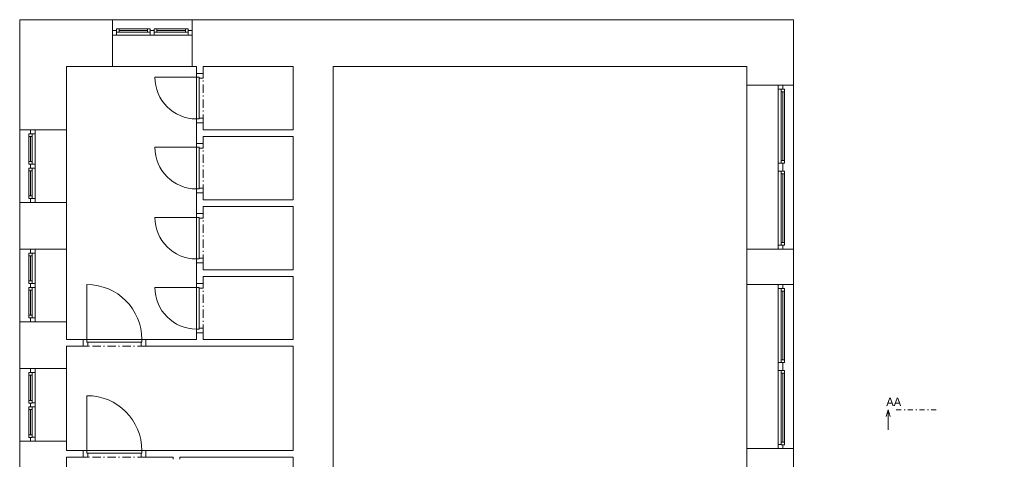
# Model space of a CAD drawing. Header units: millimetres. Extents: x -13540 to 53600, y -21460 to 10383.
# Tile 9 of 17: x -11600 to 3158, y 3420 to 10010. Entities that reach past the tile are written whole.
import ezdxf

# ---------------------------------------------------------------- set-up
doc = ezdxf.new("R2010")
doc.units = ezdxf.units.MM
doc.header["$MEASUREMENT"] = 0
doc.linetypes.add('Čerchovaná M', pattern=[225, 125, -42.5, 15, -42.5])
doc.linetypes.add('Čerchovaná S', pattern=[175, 75, -42.5, 15, -42.5])
for name, color, linetype in [('02_Desky', 7, 'Continuous'), ('02_Zdi VNITŘNÍ - nenosné', 7, 'Continuous'), ('02_Zdi VNITŘNÍ - nosné', 7, 'Continuous'), ('02_Zdi VNĚJŠÍ - nosné.obálka', 7, 'Continuous'), ('13_Značky.řezy', 7, 'Continuous'), ('Otvory – Dveře', 7, 'Continuous'), ('Otvory – Okna', 7, 'Continuous')]:
    doc.layers.add(name, color=color, linetype=linetype)

msp = doc.modelspace()

# ---------------------------------------------------------------- linework, layer by layer
at = {"layer": '02_Desky', "color": 251, "linetype": 'Continuous', "lineweight": 0, "flags": 128}
msp.add_lwpolyline([(-11600, 10010), (-11600, -4870), (-4900, -4870), (-4900, -7870), (-250, -7870), (-250, -11470), (53600, -11470), (53600, 9980), (41780, 9980), (41780, 0), (18380, 0), (18380, -580), (18220, -580), (14080, -580), (13920, -580), (13920, 0), (0, 0), (0, 10010)], close=True, dxfattribs=at)
at = {"layer": '02_Zdi VNITŘNÍ - nenosné', "color": 251, "linetype": 'Continuous', "lineweight": 0}
for p, q in [((-8950, 9205), (-8850, 9205)), ((-8950, 8465), (-8850, 8465)), ((-8950, 8155), (-8850, 8155)), ((-8950, 7415), (-8850, 7415)), ((-8950, 7105), (-8850, 7105)), ((-8950, 6365), (-8850, 6365)), ((-8950, 6055), (-8850, 6055)), ((-8950, 5315), (-8850, 5315)), ((-10650, 5215), (-10650, 5115)), ((-9710, 5215), (-9710, 5115)), ((-10650, 3550), (-10650, 3450)), ((-9710, 3550), (-9710, 3450))]:
    msp.add_line(p, q, dxfattribs=at)
at = {"layer": '02_Zdi VNITŘNÍ - nenosné', "color": 251, "linetype": 'Continuous', "lineweight": 0, "flags": 128}
for points in [[(-8950, 9310), (-8950, 9205)], [(-8850, 9205), (-8850, 9310)], [(-8950, 8465), (-8950, 8155)], [(-8850, 8360), (-8850, 8465)], [(-7500, 8360), (-8850, 8360)], [(-8850, 8155), (-8850, 8260)], [(-8850, 8260), (-7500, 8260)], [(-8950, 7415), (-8950, 7105)], [(-8850, 7310), (-8850, 7415)], [(-7500, 7310), (-8850, 7310)], [(-8850, 7105), (-8850, 7210)], [(-8850, 7210), (-7500, 7210)], [(-8950, 6365), (-8950, 6055)], [(-8850, 6260), (-8850, 6365)], [(-7500, 6260), (-8850, 6260)], [(-8850, 6055), (-8850, 6160)], [(-8850, 6160), (-7500, 6160)], [(-8950, 5315), (-8950, 5215)], [(-8850, 5215), (-8850, 5315)], [(-10650, 5215), (-10900, 5215)], [(-8950, 5215), (-9710, 5215)], [(-7500, 5215), (-8850, 5215)], [(-10900, 5115), (-10650, 5115)], [(-9710, 5115), (-7500, 5115)], [(-10650, 3550), (-10900, 3550)], [(-7500, 3550), (-9710, 3550)], [(-10900, 3450), (-10650, 3450)], [(-9710, 3450), (-9300, 3450)], [(-9300, 3450), (-9300, 3420)], [(-9200, 3450), (-7500, 3450)], [(-9200, 3420), (-9200, 3450)]]:
    msp.add_lwpolyline(points, dxfattribs=at)
at = {"layer": '02_Zdi VNITŘNÍ - nosné', "color": 251, "linetype": 'Continuous', "lineweight": 0, "flags": 128}
for points in [[(-7500, 9310), (-7500, 8360)], [(-6900, -250), (-6900, 9310)], [(-7500, 8260), (-7500, 7310)], [(-7500, 7210), (-7500, 6260)], [(-7500, 6160), (-7500, 5215)], [(-7500, 5115), (-7500, 3550)], [(-7500, 3450), (-7500, 2550)]]:
    msp.add_lwpolyline(points, dxfattribs=at)
at = {"layer": '02_Zdi VNĚJŠÍ - nosné.obálka', "color": 251, "linetype": 'Continuous', "lineweight": 0}
for p, q in [((-10210, 10010), (-10210, 9850)), ((-9015, 10010), (-9015, 9850)), ((-10210, 9850), (-10210, 9780)), ((-10210, 9780), (-10210, 9310)), ((-9015, 9850), (-9015, 9780)), ((-9015, 9780), (-9015, 9310)), ((-230, 9030), (-700, 9030)), ((-160, 9030), (-230, 9030)), ((0, 9030), (-160, 9030)), ((-11600, 8360), (-11440, 8360)), ((-11440, 8360), (-11370, 8360)), ((-11370, 8360), (-10900, 8360)), ((-11600, 7270), (-11440, 7270)), ((-11440, 7270), (-11370, 7270)), ((-11370, 7270), (-10900, 7270)), ((-11600, 6570), (-11440, 6570)), ((-11440, 6570), (-11370, 6570)), ((-11370, 6570), (-10900, 6570)), ((-230, 6570), (-700, 6570)), ((-160, 6570), (-230, 6570)), ((0, 6570), (-160, 6570)), ((-230, 6040), (-700, 6040)), ((-160, 6040), (-230, 6040)), ((0, 6040), (-160, 6040)), ((-11600, 5480), (-11440, 5480)), ((-11440, 5480), (-11370, 5480)), ((-11370, 5480), (-10900, 5480)), ((-11600, 4780), (-11440, 4780)), ((-11440, 4780), (-11370, 4780)), ((-11370, 4780), (-10900, 4780)), ((-11600, 3690), (-11440, 3690)), ((-11440, 3690), (-11370, 3690)), ((-11370, 3690), (-10900, 3690)), ((-230, 3580), (-700, 3580)), ((-160, 3580), (-230, 3580)), ((0, 3580), (-160, 3580))]:
    msp.add_line(p, q, dxfattribs=at)
at = {"layer": '02_Zdi VNĚJŠÍ - nosné.obálka', "color": 251, "linetype": 'Continuous', "lineweight": 0, "flags": 128}
for points in [[(-11600, 10010), (-11600, 9310)], [(-10210, 10010), (-11600, 10010)], [(0, 10010), (-9015, 10010)], [(0, 10010), (0, 9310)], [(-11600, 9310), (-11600, 8360)], [(-10900, 9310), (-10210, 9310)], [(-10900, 8360), (-10900, 9310)], [(-9015, 9310), (-8950, 9310)], [(-8850, 9310), (-7500, 9310)], [(-6900, 9310), (-700, 9310)], [(-700, 9310), (-700, 9030)], [(0, 9030), (0, 9310)], [(-11600, 7270), (-11600, 6570)], [(-10900, 6570), (-10900, 7270)], [(-700, 6570), (-700, 6040)], [(0, 6040), (0, 6570)], [(-11600, 5480), (-11600, 4780)], [(-10900, 5215), (-10900, 5480)], [(-10900, 4780), (-10900, 5115)], [(-11600, 3690), (-11600, 2990)], [(-10900, 3550), (-10900, 3690)], [(-700, 3580), (-700, 3050)], [(0, 3050), (0, 3580)], [(-10900, 2990), (-10900, 3450)]]:
    msp.add_lwpolyline(points, dxfattribs=at)
at = {"layer": '13_Značky.řezy', "color": 251, "linetype": 'Continuous', "lineweight": 0}
for p, q in [((1387, 4060), (1417, 4160)), ((1417, 4160), (1417, 3860)), ((1447, 4060), (1417, 4160))]:
    msp.add_line(p, q, dxfattribs=at)
at = {"layer": '13_Značky.řezy', "color": 251, "linetype": 'Čerchovaná S', "lineweight": 0}
msp.add_line((1537, 4160), (2137, 4160), dxfattribs=at)
at = {"layer": 'Otvory – Dveře', "color": 251, "linetype": 'Čerchovaná M', "lineweight": 0}
for p, q in [((-8950, 8465), (-8950, 9205)), ((-8850, 8465), (-8850, 9205)), ((-8950, 7415), (-8950, 8155)), ((-8850, 7415), (-8850, 8155)), ((-8950, 6365), (-8950, 7105)), ((-8850, 6365), (-8850, 7105)), ((-8950, 5315), (-8950, 6055)), ((-8850, 5315), (-8850, 6055)), ((-9710, 5215), (-10650, 5215)), ((-9710, 5115), (-10650, 5115)), ((-9710, 3550), (-10650, 3550)), ((-9710, 3450), (-10650, 3450))]:
    msp.add_line(p, q, dxfattribs=at)
at = {"layer": 'Otvory – Dveře', "color": 251, "linetype": 'Continuous', "lineweight": 0}
for p, q in [((-8850, 9205), (-8950, 9205)), ((-8950, 9205), (-8950, 9147)), ((-8950, 9205), (-8850, 9205)), ((-8950, 9205), (-8850, 9205)), ((-8850, 9135), (-8850, 9205)), ((-8950, 9147), (-9574, 9147)), ((-8950, 9147), (-8910, 9147)), ((-8950, 8523), (-8950, 9147)), ((-8950, 9147), (-8910, 9147)), ((-8910, 9147), (-8910, 9135)), ((-8910, 9147), (-8910, 8523)), ((-8910, 9135), (-8850, 9135)), ((-8910, 8523), (-8950, 8523)), ((-8950, 8523), (-8950, 8465)), ((-8910, 8523), (-8950, 8523)), ((-8950, 8465), (-8850, 8465)), ((-8950, 8465), (-8850, 8465)), ((-8950, 8465), (-8850, 8465)), ((-8850, 8535), (-8910, 8535)), ((-8910, 8535), (-8910, 8523)), ((-8850, 8465), (-8850, 8535)), ((-8850, 8155), (-8950, 8155)), ((-8950, 8155), (-8950, 8097)), ((-8950, 8155), (-8850, 8155)), ((-8950, 8155), (-8850, 8155)), ((-8850, 8085), (-8850, 8155)), ((-8950, 8097), (-9574, 8097)), ((-8950, 8097), (-8910, 8097)), ((-8950, 7473), (-8950, 8097)), ((-8950, 8097), (-8910, 8097)), ((-8910, 8097), (-8910, 8085)), ((-8910, 8097), (-8910, 7473)), ((-8910, 8085), (-8850, 8085)), ((-8910, 7473), (-8950, 7473)), ((-8950, 7473), (-8950, 7415)), ((-8910, 7473), (-8950, 7473)), ((-8950, 7415), (-8850, 7415)), ((-8950, 7415), (-8850, 7415)), ((-8950, 7415), (-8850, 7415)), ((-8850, 7485), (-8910, 7485)), ((-8910, 7485), (-8910, 7473)), ((-8850, 7415), (-8850, 7485)), ((-8850, 7105), (-8950, 7105)), ((-8950, 7105), (-8950, 7047)), ((-8950, 7105), (-8850, 7105)), ((-8950, 7105), (-8850, 7105)), ((-8850, 7035), (-8850, 7105)), ((-8950, 7047), (-9574, 7047)), ((-8950, 7047), (-8910, 7047)), ((-8950, 6423), (-8950, 7047)), ((-8950, 7047), (-8910, 7047)), ((-8910, 7047), (-8910, 7035)), ((-8910, 7047), (-8910, 6423)), ((-8910, 7035), (-8850, 7035)), ((-8910, 6423), (-8950, 6423)), ((-8950, 6423), (-8950, 6365)), ((-8910, 6423), (-8950, 6423)), ((-8950, 6365), (-8850, 6365)), ((-8950, 6365), (-8850, 6365)), ((-8950, 6365), (-8850, 6365)), ((-8850, 6435), (-8910, 6435)), ((-8910, 6435), (-8910, 6423)), ((-8850, 6365), (-8850, 6435)), ((-8850, 6055), (-8950, 6055)), ((-8950, 6055), (-8950, 5997)), ((-8950, 6055), (-8850, 6055)), ((-8950, 6055), (-8850, 6055)), ((-8850, 5985), (-8850, 6055)), ((-10592, 5215), (-10592, 6039)), ((-8950, 5997), (-9574, 5997)), ((-8950, 5997), (-8910, 5997)), ((-8950, 5373), (-8950, 5997)), ((-8950, 5997), (-8910, 5997)), ((-8910, 5997), (-8910, 5985)), ((-8910, 5997), (-8910, 5373)), ((-8910, 5985), (-8850, 5985)), ((-8910, 5373), (-8950, 5373)), ((-8950, 5373), (-8950, 5315)), ((-8910, 5373), (-8950, 5373)), ((-8950, 5315), (-8850, 5315)), ((-8950, 5315), (-8850, 5315)), ((-8950, 5315), (-8850, 5315)), ((-8850, 5385), (-8910, 5385)), ((-8910, 5385), (-8910, 5373)), ((-8850, 5315), (-8850, 5385)), ((-10650, 5115), (-10650, 5215)), ((-10650, 5215), (-10592, 5215)), ((-10650, 5215), (-10650, 5115)), ((-10650, 5215), (-10650, 5115)), ((-10592, 5215), (-10592, 5175)), ((-9768, 5215), (-10592, 5215)), ((-10592, 5215), (-10592, 5175)), ((-10592, 5175), (-10580, 5175)), ((-10592, 5175), (-9768, 5175)), ((-10580, 5175), (-10580, 5115)), ((-9780, 5115), (-9780, 5175)), ((-9780, 5175), (-9768, 5175)), ((-9768, 5175), (-9768, 5215)), ((-9768, 5215), (-9710, 5215)), ((-9768, 5175), (-9768, 5215)), ((-9710, 5215), (-9710, 5115)), ((-9710, 5215), (-9710, 5115)), ((-9710, 5215), (-9710, 5115)), ((-10580, 5115), (-10650, 5115)), ((-9710, 5115), (-9780, 5115)), ((-10592, 3550), (-10592, 4374)), ((-10650, 3450), (-10650, 3550)), ((-10650, 3550), (-10592, 3550)), ((-10650, 3550), (-10650, 3450)), ((-10650, 3550), (-10650, 3450)), ((-10592, 3550), (-10592, 3510)), ((-9768, 3550), (-10592, 3550)), ((-10592, 3550), (-10592, 3510)), ((-9768, 3510), (-9768, 3550)), ((-9768, 3550), (-9710, 3550)), ((-9768, 3510), (-9768, 3550)), ((-9710, 3550), (-9710, 3450)), ((-9710, 3550), (-9710, 3450)), ((-9710, 3550), (-9710, 3450)), ((-10580, 3450), (-10650, 3450)), ((-10592, 3510), (-10580, 3510)), ((-10592, 3510), (-9768, 3510)), ((-10580, 3510), (-10580, 3450)), ((-9780, 3450), (-9780, 3510)), ((-9780, 3510), (-9768, 3510)), ((-9710, 3450), (-9780, 3450))]:
    msp.add_line(p, q, dxfattribs=at)
for centre, radius, start, end in [((-8950, 9147), 624, 180, 270), ((-8950, 8097), 624, 180, 270), ((-8950, 7047), 624, 180, 270), ((-10592, 5215), 824, 0, 90), ((-8950, 5997), 624, 180, 270), ((-10592, 3550), 824, 0, 90)]:
    msp.add_arc(centre, radius, start, end, dxfattribs=at)
at = {"layer": 'Otvory – Okna', "color": 251, "linetype": 'Continuous', "lineweight": 0}
for p, q in [((-9015, 10010), (-10210, 10010)), ((-10210, 10010), (-10210, 9850)), ((-9015, 10010), (-9015, 9850)), ((-10151, 9850), (-10210, 9850)), ((-10210, 9850), (-10210, 9780)), ((-10210, 9850), (-10210, 9780)), ((-10210, 9780), (-10150, 9780)), ((-10210, 9780), (-10210, 9310)), ((-10111, 9875), (-10151, 9875)), ((-10151, 9875), (-10151, 9825)), ((-10151, 9825), (-10151, 9850)), ((-10150, 9825), (-10151, 9825)), ((-10151, 9825), (-10111, 9825)), ((-10150, 9780), (-10150, 9825)), ((-10150, 9780), (-9642, 9780)), ((-9682, 9875), (-10111, 9875)), ((-10111, 9825), (-10111, 9875)), ((-9682, 9875), (-10111, 9875)), ((-9682, 9850), (-10111, 9850)), ((-10111, 9825), (-9682, 9825)), ((-9682, 9875), (-9682, 9825)), ((-9682, 9825), (-9642, 9825)), ((-9642, 9875), (-9682, 9875)), ((-9642, 9825), (-9642, 9875)), ((-9642, 9825), (-9642, 9825)), ((-9642, 9825), (-9642, 9780)), ((-9642, 9780), (-9613, 9780)), ((-9613, 9850), (-9642, 9850)), ((-9642, 9850), (-9642, 9825)), ((-9584, 9850), (-9613, 9850)), ((-9613, 9780), (-9582, 9780)), ((-9544, 9875), (-9584, 9875)), ((-9584, 9875), (-9584, 9825)), ((-9584, 9825), (-9584, 9850)), ((-9582, 9825), (-9584, 9825)), ((-9584, 9825), (-9544, 9825)), ((-9582, 9780), (-9582, 9825)), ((-9582, 9780), (-9075, 9780)), ((-9114, 9850), (-9544, 9850)), ((-9114, 9875), (-9544, 9875)), ((-9544, 9825), (-9544, 9875)), ((-9114, 9875), (-9544, 9875)), ((-9544, 9825), (-9114, 9825)), ((-9074, 9875), (-9114, 9875)), ((-9114, 9875), (-9114, 9825)), ((-9114, 9825), (-9074, 9825)), ((-9074, 9825), (-9075, 9825)), ((-9075, 9825), (-9075, 9780)), ((-9075, 9780), (-9015, 9780)), ((-9074, 9825), (-9074, 9875)), ((-9015, 9850), (-9074, 9850)), ((-9074, 9850), (-9074, 9825)), ((-9015, 9850), (-9015, 9780)), ((-9015, 9850), (-9015, 9780)), ((-9015, 9780), (-9015, 9310)), ((-9015, 9310), (-10210, 9310)), ((-700, 9030), (-700, 6570)), ((-230, 9030), (-700, 9030)), ((-230, 8970), (-230, 9030)), ((-160, 9030), (-230, 9030)), ((-160, 9030), (-230, 9030)), ((-160, 9030), (-160, 8971)), ((0, 9030), (-160, 9030)), ((0, 9030), (0, 6570)), ((-185, 8970), (-230, 8970)), ((-230, 7860), (-230, 8970)), ((-160, 8971), (-185, 8971)), ((-185, 8971), (-185, 8970)), ((-185, 8931), (-185, 8971)), ((-185, 8971), (-135, 8971)), ((-135, 8931), (-185, 8931)), ((-185, 7899), (-185, 8931)), ((-160, 8931), (-160, 7899)), ((-135, 8971), (-135, 8931)), ((-135, 8931), (-135, 7899)), ((-135, 8931), (-135, 7899)), ((-11600, 8360), (-11600, 7270)), ((-11600, 8360), (-11440, 8360)), ((-11465, 8301), (-11465, 8261)), ((-11415, 8301), (-11465, 8301)), ((-11440, 8360), (-11440, 8301)), ((-11440, 8360), (-11370, 8360)), ((-11440, 8360), (-11370, 8360)), ((-11440, 8301), (-11415, 8301)), ((-11415, 8301), (-11415, 8300)), ((-11415, 8261), (-11415, 8301)), ((-11415, 8300), (-11370, 8300)), ((-11370, 8300), (-11370, 8360)), ((-11370, 8360), (-10900, 8360)), ((-11370, 7845), (-11370, 8300)), ((-10900, 8360), (-10900, 7270)), ((-11465, 8261), (-11465, 7884)), ((-11465, 8261), (-11415, 8261)), ((-11465, 8261), (-11465, 7884)), ((-11440, 8261), (-11440, 7884)), ((-11415, 7884), (-11415, 8261)), ((-11415, 7884), (-11465, 7884)), ((-11465, 7884), (-11465, 7844)), ((-11465, 7844), (-11415, 7844)), ((-11415, 7844), (-11440, 7844)), ((-11440, 7844), (-11440, 7815)), ((-11415, 7844), (-11415, 7884)), ((-11370, 7845), (-11415, 7845)), ((-11415, 7845), (-11415, 7844)), ((-11370, 7815), (-11370, 7845)), ((-230, 7800), (-230, 7860)), ((-230, 7860), (-185, 7860)), ((-185, 7859), (-185, 7899)), ((-185, 7899), (-135, 7899)), ((-185, 7860), (-185, 7859)), ((-185, 7859), (-160, 7859)), ((-135, 7859), (-185, 7859)), ((-160, 7859), (-160, 7800)), ((-135, 7899), (-135, 7859)), ((-11465, 7786), (-11465, 7746)), ((-11415, 7786), (-11465, 7786)), ((-11465, 7746), (-11465, 7369)), ((-11465, 7746), (-11415, 7746)), ((-11465, 7746), (-11465, 7369)), ((-11440, 7815), (-11440, 7786)), ((-11440, 7786), (-11415, 7786)), ((-11440, 7746), (-11440, 7369)), ((-11415, 7786), (-11415, 7785)), ((-11415, 7746), (-11415, 7786)), ((-11415, 7785), (-11370, 7785)), ((-11415, 7369), (-11415, 7746)), ((-11370, 7785), (-11370, 7815)), ((-11370, 7330), (-11370, 7785)), ((-230, 7740), (-230, 7800)), ((-185, 7740), (-230, 7740)), ((-230, 6630), (-230, 7740)), ((-160, 7741), (-185, 7741)), ((-185, 7741), (-185, 7740)), ((-185, 7701), (-185, 7741)), ((-185, 7741), (-135, 7741)), ((-135, 7701), (-185, 7701)), ((-185, 6669), (-185, 7701)), ((-160, 7800), (-160, 7741)), ((-160, 7701), (-160, 6669)), ((-135, 7741), (-135, 7701)), ((-135, 7701), (-135, 6669)), ((-135, 7701), (-135, 6669)), ((-11600, 7270), (-11440, 7270)), ((-11415, 7369), (-11465, 7369)), ((-11465, 7369), (-11465, 7329)), ((-11465, 7329), (-11415, 7329)), ((-11415, 7329), (-11440, 7329)), ((-11440, 7329), (-11440, 7270)), ((-11440, 7270), (-11370, 7270)), ((-11440, 7270), (-11370, 7270)), ((-11415, 7329), (-11415, 7369)), ((-11370, 7330), (-11415, 7330)), ((-11415, 7330), (-11415, 7329)), ((-11370, 7270), (-11370, 7330)), ((-11370, 7270), (-10900, 7270)), ((-185, 6629), (-185, 6669)), ((-185, 6669), (-135, 6669)), ((-135, 6669), (-135, 6629)), ((-11600, 6570), (-11600, 5480)), ((-11600, 6570), (-11440, 6570)), ((-11465, 6511), (-11465, 6471)), ((-11415, 6511), (-11465, 6511)), ((-11440, 6570), (-11440, 6511)), ((-11440, 6570), (-11370, 6570)), ((-11440, 6570), (-11370, 6570)), ((-11440, 6511), (-11415, 6511)), ((-11415, 6511), (-11415, 6510)), ((-11415, 6471), (-11415, 6511)), ((-11415, 6510), (-11370, 6510)), ((-11370, 6510), (-11370, 6570)), ((-11370, 6570), (-10900, 6570)), ((-11370, 6055), (-11370, 6510)), ((-10900, 6570), (-10900, 5480)), ((-230, 6570), (-700, 6570)), ((-230, 6570), (-230, 6630)), ((-230, 6630), (-185, 6630)), ((-160, 6570), (-230, 6570)), ((-160, 6570), (-230, 6570)), ((-185, 6630), (-185, 6629)), ((-185, 6629), (-160, 6629)), ((-135, 6629), (-185, 6629)), ((-160, 6629), (-160, 6570)), ((0, 6570), (-160, 6570)), ((-11465, 6471), (-11465, 6094)), ((-11465, 6471), (-11415, 6471)), ((-11465, 6471), (-11465, 6094)), ((-11440, 6471), (-11440, 6094)), ((-11415, 6094), (-11415, 6471)), ((-11415, 6094), (-11465, 6094)), ((-11465, 6094), (-11465, 6054)), ((-11465, 6054), (-11415, 6054)), ((-11415, 6054), (-11440, 6054)), ((-11440, 6054), (-11440, 6025)), ((-11415, 6054), (-11415, 6094)), ((-11370, 6055), (-11415, 6055)), ((-11415, 6055), (-11415, 6054)), ((-11370, 6025), (-11370, 6055)), ((-11465, 5996), (-11465, 5956)), ((-11415, 5996), (-11465, 5996)), ((-11465, 5956), (-11465, 5579)), ((-11465, 5956), (-11415, 5956)), ((-11465, 5956), (-11465, 5579)), ((-11440, 6025), (-11440, 5996)), ((-11440, 5996), (-11415, 5996)), ((-11440, 5956), (-11440, 5579)), ((-11415, 5996), (-11415, 5995)), ((-11415, 5956), (-11415, 5996)), ((-11415, 5995), (-11370, 5995)), ((-11415, 5579), (-11415, 5956)), ((-11370, 5995), (-11370, 6025)), ((-11370, 5540), (-11370, 5995)), ((-700, 6040), (-700, 3580)), ((-230, 6040), (-700, 6040)), ((-230, 5980), (-230, 6040)), ((-160, 6040), (-230, 6040)), ((-160, 6040), (-230, 6040)), ((-185, 5980), (-230, 5980)), ((-230, 4870), (-230, 5980)), ((-160, 5981), (-185, 5981)), ((-185, 5981), (-185, 5980)), ((-185, 5941), (-185, 5981)), ((-185, 5981), (-135, 5981)), ((-135, 5941), (-185, 5941)), ((-185, 4909), (-185, 5941)), ((-160, 6040), (-160, 5981)), ((0, 6040), (-160, 6040)), ((-160, 5941), (-160, 4909)), ((-135, 5981), (-135, 5941)), ((-135, 5941), (-135, 4909)), ((-135, 5941), (-135, 4909)), ((0, 6040), (0, 3580)), ((-11600, 5480), (-11440, 5480)), ((-11415, 5579), (-11465, 5579)), ((-11465, 5579), (-11465, 5539)), ((-11465, 5539), (-11415, 5539)), ((-11415, 5539), (-11440, 5539)), ((-11440, 5539), (-11440, 5480)), ((-11440, 5480), (-11370, 5480)), ((-11440, 5480), (-11370, 5480)), ((-11415, 5539), (-11415, 5579)), ((-11370, 5540), (-11415, 5540)), ((-11415, 5540), (-11415, 5539)), ((-11370, 5480), (-11370, 5540)), ((-11370, 5480), (-10900, 5480)), ((-185, 4869), (-185, 4909)), ((-185, 4909), (-135, 4909)), ((-135, 4909), (-135, 4869)), ((-11600, 4780), (-11600, 3690)), ((-11600, 4780), (-11440, 4780)), ((-11440, 4780), (-11440, 4721)), ((-11440, 4780), (-11370, 4780)), ((-11440, 4780), (-11370, 4780)), ((-11370, 4720), (-11370, 4780)), ((-11370, 4780), (-10900, 4780)), ((-10900, 4780), (-10900, 3690)), ((-230, 4810), (-230, 4870)), ((-230, 4870), (-185, 4870)), ((-230, 4750), (-230, 4810)), ((-185, 4750), (-230, 4750)), ((-230, 3640), (-230, 4750)), ((-185, 4870), (-185, 4869)), ((-185, 4869), (-160, 4869)), ((-135, 4869), (-185, 4869)), ((-160, 4751), (-185, 4751)), ((-185, 4751), (-185, 4750)), ((-185, 4711), (-185, 4751)), ((-185, 4751), (-135, 4751)), ((-160, 4869), (-160, 4810)), ((-160, 4810), (-160, 4751)), ((-135, 4751), (-135, 4711)), ((-11465, 4721), (-11465, 4681)), ((-11415, 4721), (-11465, 4721)), ((-11465, 4681), (-11465, 4304)), ((-11465, 4681), (-11415, 4681)), ((-11465, 4681), (-11465, 4304)), ((-11440, 4721), (-11415, 4721)), ((-11440, 4681), (-11440, 4304)), ((-11415, 4721), (-11415, 4720)), ((-11415, 4681), (-11415, 4721)), ((-11415, 4720), (-11370, 4720)), ((-11415, 4304), (-11415, 4681)), ((-11370, 4265), (-11370, 4720)), ((-135, 4711), (-185, 4711)), ((-185, 3679), (-185, 4711)), ((-160, 4711), (-160, 3679)), ((-135, 4711), (-135, 3679)), ((-135, 4711), (-135, 3679)), ((-11415, 4304), (-11465, 4304)), ((-11465, 4304), (-11465, 4264)), ((-11415, 4264), (-11415, 4304)), ((-11465, 4264), (-11415, 4264)), ((-11465, 4206), (-11465, 4166)), ((-11415, 4206), (-11465, 4206)), ((-11465, 4166), (-11465, 3789)), ((-11465, 4166), (-11415, 4166)), ((-11465, 4166), (-11465, 3789)), ((-11415, 4264), (-11440, 4264)), ((-11440, 4264), (-11440, 4235)), ((-11440, 4235), (-11440, 4206)), ((-11440, 4206), (-11415, 4206)), ((-11440, 4166), (-11440, 3789)), ((-11370, 4265), (-11415, 4265)), ((-11415, 4265), (-11415, 4264)), ((-11415, 4206), (-11415, 4205)), ((-11415, 4166), (-11415, 4206)), ((-11415, 4205), (-11370, 4205)), ((-11415, 3789), (-11415, 4166)), ((-11370, 4235), (-11370, 4265)), ((-11370, 4205), (-11370, 4235)), ((-11370, 3750), (-11370, 4205)), ((-11600, 3690), (-11440, 3690)), ((-11415, 3789), (-11465, 3789)), ((-11465, 3789), (-11465, 3749)), ((-11465, 3749), (-11415, 3749)), ((-11415, 3749), (-11440, 3749)), ((-11440, 3749), (-11440, 3690)), ((-11440, 3690), (-11370, 3690)), ((-11440, 3690), (-11370, 3690)), ((-11415, 3749), (-11415, 3789)), ((-11370, 3750), (-11415, 3750)), ((-11415, 3750), (-11415, 3749)), ((-11370, 3690), (-11370, 3750)), ((-11370, 3690), (-10900, 3690)), ((-230, 3580), (-700, 3580)), ((-230, 3580), (-230, 3640)), ((-230, 3640), (-185, 3640)), ((-160, 3580), (-230, 3580)), ((-160, 3580), (-230, 3580)), ((-185, 3639), (-185, 3679)), ((-185, 3679), (-135, 3679)), ((-185, 3640), (-185, 3639)), ((-185, 3639), (-160, 3639)), ((-135, 3639), (-185, 3639)), ((-160, 3639), (-160, 3580)), ((0, 3580), (-160, 3580)), ((-135, 3679), (-135, 3639))]:
    msp.add_line(p, q, dxfattribs=at)

# ---------------------------------------------------------------- texts
at = {"layer": '13_Značky.řezy', "color": 251, "lineweight": 0, "insert": (1612, 4220), "char_height": 125, "attachment_point": 9}
msp.add_mtext('\\A1;\\pt0;AA', dxfattribs=at)

doc.saveas('drawing.dxf')
